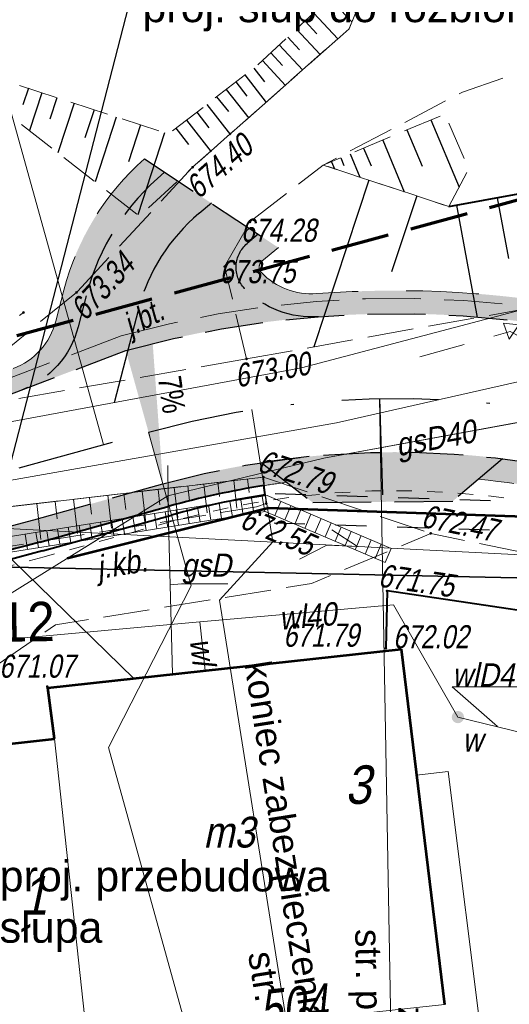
# Model space of a CAD drawing. Header units: metres. Extents: x 7168 to 12828, y 1523 to 3619.
# Tile 24 of 133: x 8542 to 8558, y 3463 to 3495. Entities that reach past the tile are written whole.
import ezdxf
from ezdxf import colors
from ezdxf.entities.mleader import LeaderData, LeaderLine
from ezdxf.enums import TextEntityAlignment as Align
from ezdxf.math import Vec2, Vec3

# ---------------------------------------------------------------- set-up
doc = ezdxf.new("R2010")
doc.units = ezdxf.units.M
for name, pattern in [('0.5_0.5', [1, 0.5, -0.5]), ('1.5_0.5', [2, 1.5, -0.5]), ('2 1', [3, 2, -1]), ('218-500', [1, 0.5, -0.5]), ('4', [2.5, 1.5, -1]), ('DGN Style 2', [3.921133, 2.35268, -1.568453]), ('DGN Style 3', [2.649063, 1.892188, -0.756875]), ('DGN Style 4', [6.277735, 3.136907, -1.568453, 0.003921, -1.568453]), ('KTJZ01-500', [2, 1.5, -0.5]), ('mz1.25_0.5', [1.75, 1.25, -0.5])]:
    doc.linetypes.add(name, pattern=pattern)
for name, color, linetype, lineweight in [('# 11 OBIEKTY DO LIKWIDACJI', 1, 'dolikwidacji', 13), ('#gaz - przekładka', 54, 'Continuous', 53), ('000 Inne (niezydentyfikowane)', 250, 'Continuous', 0), ('1_trasa', 1, 'DGN Style 4', 30), ('1_trasa opis', 1, 'Continuous', 0), ('219-działka ewidencyjna', 7, 'Continuous', 0), ('238-Punkt adresowy budynku', 250, 'Continuous', 0), ('2_krawedz jezdni', 7, 'DGN Style 3', 30), ('2_krawedz pobocza', 7, 'DGN Style 2', 13), ('312-budynek ewidencyjny', 7, 'Continuous', 0), ('312-oznaczenie budynku ewidencyjnego-Atr117', 7, 'Continuous', 0), ('320-blok - kondygnacja nadziemna', 7, 'Continuous', 0), ('320-blok - kondygnacja nadziemna-Atr25', 7, 'Continuous', 0), ('3_jezdnia hatch', 8, 'Continuous', 0), ('4_mury oporowe palisada', 212, 'Continuous', 40), ('8_kanał technologiczny', 30, 'Continuous', 40), ('_0', 7, 'Continuous', 0), ('BUBZ01_1', 4, 'Continuous', 0), ('BUBZ03_01', 250, 'Continuous', 0), ('CP_LINE_LT-S28', 40, 'CPP_Pipe_06', 18), ('jezdnia (powierzchnia)', 250, 'Continuous', 0), ('jezdnia (powierzchnia)-Atr17', 250, 'Continuous', 0), ('Kabel nn oświetleniowy', 1, 'DGN Style 2', 13), ('KTJZ01', 98, 'Continuous', 0), ('KTOK05_01', 250, 'Continuous', 0), ('MPZP', 8, 'Continuous', 0), ('ogrodzenie trwałe (linia)', 250, 'Continuous', 0), ('opis legenda', 6, 'Continuous', 13), ('OTDI - Inna budowla', 250, 'Continuous', 0), ('OTZI - Inny obiekt zagospodarowania terenu', 7, 'Continuous', 0), ('PRZEBUDOWA SIECI', 1, 'DGN Style 2', 13), ('przewód gazowy (linia)', 250, 'Continuous', 0), ('przewód gazowy (linia)-Atr1', 250, 'Continuous', 0), ('przewód wodociągowy (linia)', 250, 'Continuous', 0), ('przewód wodociągowy (linia)-Atr1', 250, 'Continuous', 0), ('RTPW02', 98, 'Continuous', 0), ('skarpa nieumocniona (powierzchnia)', 250, 'Continuous', 0), ('SUTP_B - Przewód telekomunikacyjny napowietrzny', 7, 'Continuous', 0), ('SUUS06', 250, 'Continuous', 0), ('zasuwa - siec wodociągowa (punkt)', 250, 'Continuous', 0), ('zasuwa - siec wodociągowa (punkt)-Atr17', 250, 'Continuous', 0)]:
    doc.layers.add(name, color=color, linetype=linetype, lineweight=lineweight)
doc.layers.add('3_pobocze hatch', color=7, linetype='Continuous', lineweight=0, true_color=0xfffacd)
doc.styles.add('ARIAL', font='arial.ttf', dxfattribs={"width": 0.8, "height": 5})
doc.styles.add('mk2012', font='STANDARD.shx', dxfattribs={"width": 0.8, "height": 0.9})
doc.styles.add('Opis 500', font='italic.shx', dxfattribs={"width": 0.75, "height": 1.2})
doc.styles.get("Standard").update_dxf_attribs({"font": 'arial.ttf'})
doc.styles.add('Style-Arial', font='arial.ttf')
doc.styles.add('Style-ITALIC_1250', font='ITALIC_1250.shx')
doc.styles.add('Style-simplex', font='simplex.shx')
doc.styles.add('Style-txt', font='txt.shx')
doc.linetypes.add('CPP_Pipe_06', pattern='A,5.3,-0.35,["`",Style-simplex,S=0.5,R=0,X=0,Y=0],-1.35', length=7)
doc.linetypes.add('dolikwidacji', pattern='A,0,["X",Style-txt,S=40,R=0,X=-6,Y=-20],-100', length=100)
doc.linetypes.add('E2', pattern='A,4.921575,["E2",Opis 500,S=1.2,R=0,X=0,Y=-0.5],0.078425,-1.460211,5', length=11.460211)
doc.linetypes.add('KTOK05_01-500', pattern='A,3.75,[13,dgnlstyle-rozp_2015-smreczak.shx,S=0.002778,R=0,X=0,Y=0],3.75', length=7.5)

# ---------------------------------------------------------------- blocks, each defined once
blk = doc.blocks.new('US25_1')
at = {"linetype": 'Continuous', "lineweight": 0}
h = blk.add_hatch(color=0, dxfattribs=at)
edge = h.paths.add_edge_path()
edge.add_arc((0, 0), 0.2, 0, 360)
blk = doc.blocks.new('RTPW02_1')
at = {"layer": 'RTPW02', "linetype": 'Continuous'}
h = blk.add_hatch(color=256, dxfattribs=at)
edge = h.paths.add_edge_path()
edge.add_arc((0, 0), 0.0045, 0, 360)

msp = doc.modelspace()

# ---------------------------------------------------------------- hatches: boundary and pattern name
at = {"layer": '3_jezdnia hatch', "true_color": 0xb3fffc}
for points in [[(8545.71, 3484.036, -0.048587), (8551.964, 3485.136, -0.224638), (8549.566, 3486.052, -0.434482), (8549.648, 3487.512), (8550.009, 3487.813), (8546.964, 3489.83, 0.157071), (8544.424, 3485.814), (8544.164, 3484.806, -0.243549), (8542.323, 3482.75)], [(8551.664, 3480.592), (8550.176, 3480.403, -0.00001), (8550.176, 3480.403, 0.000652), (8550.103, 3480.392, -0.000009), (8550.103, 3480.392), (8551.781, 3479.093), (8556.326, 3479.142), (8557.938, 3480.521, 0.055693)]]:
    msp.add_hatch(color=131, dxfattribs=at).paths.add_polyline_path(points)
at = {"layer": '3_pobocze hatch', "true_color": 0xfffacd}
for points in [[(8520.58, 3481.466, 0.111909), (8541.622, 3482.484), (8542.323, 3482.75, 0.243549), (8544.164, 3484.806), (8544.424, 3485.814, -0.157071), (8546.964, 3489.83), (8546.314, 3490.261, 0.150352), (8543.697, 3486.002), (8543.437, 3484.993, -0.243549), (8542.057, 3483.452), (8541.388, 3483.197, -0.111822), (8520.693, 3482.208), (8512.499, 3483.248, -0.316083), (8510.587, 3484.989, 0.192152), (8508.286, 3488.354), (8507.171, 3489.103), (8506.753, 3488.481), (8507.868, 3487.732, -0.192152), (8509.855, 3484.825, 0.316083), (8512.405, 3482.504)], [(8559.047, 3484.914, 0.175398), (8561.045, 3485.334, 0.068651), (8551.906, 3485.884, -0.224645), (8550.108, 3486.571, -0.434482), (8550.128, 3486.936), (8550.661, 3487.38), (8550.009, 3487.813), (8549.648, 3487.512, 0.434482), (8549.566, 3486.052, 0.224641), (8551.964, 3485.136, -0.05426)], [(8546.915, 3479.701), (8542.72, 3478.534, -0.091482), (8524.015, 3476.869), (8523.17, 3476.201, 0.095221), (8542.921, 3477.811), (8547.116, 3478.978, -0.035411), (8550.929, 3479.753), (8550.103, 3480.392, 0.028892)], [(8557.938, 3480.521), (8557.157, 3479.853, -0.046158), (8562.133, 3478.898, -0.470802), (8563.512, 3475.716), (8563.24, 3475.181), (8563.908, 3474.841), (8564.18, 3475.375, 0.470786), (8562.342, 3479.619, 0.039847)]]:
    msp.add_hatch(color=7, dxfattribs=at).paths.add_polyline_path(points)

# ---------------------------------------------------------------- linework, layer by layer
at = {"layer": '# 11 OBIEKTY DO LIKWIDACJI', "color": 2, "ltscale": 0.01}
for p, q in [((8552.138, 3480.533), (8563.569, 3482.649)), ((8547.068, 3479.313), (8552.138, 3480.533)), ((8547.099, 3478.194), (8547.074, 3480.304)), ((8544.375, 3477.635), (8547.068, 3479.313))]:
    msp.add_line(p, q, dxfattribs=at)
at = {"layer": '#gaz - przekładka', "linetype": '218-500', "lineweight": 30, "ltscale": 2}
for p, q in [((8557.551, 3479.149), (8550.385, 3479.387)), ((8557.517, 3478.193), (8550.497, 3478.427))]:
    msp.add_line(p, q, dxfattribs=at)
at = {"layer": '#gaz - przekładka'}
for p, q in [((8550.34, 3478.91), (8543.806, 3477.28)), ((8559.669, 3478.601), (8550.34, 3478.91))]:
    msp.add_line(p, q, dxfattribs=at)
at = {"layer": '000 Inne (niezydentyfikowane)', "color": 250, "linetype": 'Continuous', "lineweight": 30, "flags": 128}
for points in [[(8552.328, 3495.483), (8553.048, 3494.713)], [(8551.808, 3495.003), (8552.588, 3494.163)], [(8551.528, 3494.743), (8551.908, 3494.323)], [(8551.248, 3494.483), (8552.018, 3493.653)], [(8550.688, 3493.973), (8551.458, 3493.143)], [(8550.968, 3494.223), (8551.348, 3493.813)], [(8550.418, 3493.713), (8550.798, 3493.303)], [(8550.148, 3493.463), (8550.898, 3492.653)], [(8549.868, 3493.213), (8550.208, 3492.773)], [(8549.278, 3492.763), (8549.638, 3492.303)], [(8549.578, 3492.993), (8550.268, 3492.093)], [(8542.548, 3492.563), (8542.368, 3492.023)], [(8542.978, 3492.413), (8542.578, 3491.183)], [(8548.968, 3492.523), (8549.698, 3491.583)], [(8543.468, 3492.253), (8543.238, 3491.553)], [(8544.038, 3492.073), (8543.508, 3490.463)], [(8548.658, 3492.283), (8549.038, 3491.803)], [(8544.678, 3491.863), (8544.378, 3490.943)], [(8548.018, 3491.783), (8548.408, 3491.273)], [(8548.338, 3492.033), (8549.108, 3491.043)], [(8545.398, 3491.623), (8544.718, 3489.523)], [(8547.678, 3491.523), (8548.478, 3490.493)], [(8555.608, 3491.533), (8556.528, 3489.343)], [(8546.188, 3491.373), (8545.798, 3490.173)], [(8546.968, 3491.113), (8546.098, 3488.443)], [(8547.338, 3491.263), (8547.748, 3490.733)], [(8554.828, 3491.203), (8555.328, 3490.023)], [(8554.048, 3490.873), (8554.748, 3489.193)], [(8553.428, 3490.613), (8553.668, 3490.043)], [(8552.388, 3490.173), (8552.488, 3489.943)], [(8552.688, 3490.303), (8552.788, 3490.053)], [(8552.988, 3490.433), (8553.308, 3489.673)], [(8553.598, 3489.573), (8551.811, 3484.155)], [(8555.158, 3489.063), (8554.338, 3486.593)], [(8557.758, 3489.003), (8558.128, 3487.023)], [(8556.448, 3488.763), (8557.115, 3485.108)]]:
    msp.add_lwpolyline(points, dxfattribs=at)
at = {"layer": '1_trasa'}
for p, q in [((8548.486, 3488.821), (8548.085, 3488.487)), ((8546.118, 3485.377), (8544.984, 3480.98)), ((8553.942, 3482.478), (8554.053, 3479.117)), ((8542.251, 3480.22), (8546.446, 3481.387))]:
    msp.add_line(p, q, dxfattribs=at)
msp.add_arc((8551.928, 3483.879), 6, 129.8342, 165.5405, dxfattribs=at)
at = {"layer": '1_trasa', "extrusion": (0, 0, -1)}
msp.add_arc((-8554.484, 3452.483), 30, 74.4595, 118.6673, dxfattribs=at)
at = {"layer": '1_trasa opis', "color": 212}
for p, q in [((8549.801, 3482.116), (8550.481, 3477.814)), ((8548.754, 3475.928), (8550.481, 3477.814)), ((8548.754, 3475.928), (8552.509, 3452.171))]:
    msp.add_line(p, q, dxfattribs=at)
at = {"layer": '1_trasa opis'}
for p, q in [((8547.835, 3476.393), (8545.146, 3471.134)), ((8545.146, 3471.134), (8550.63, 3451.412))]:
    msp.add_line(p, q, dxfattribs=at)
at = {"layer": '1_trasa opis', "linetype": 'Continuous', "lineweight": 0, "flags": 128}
for points in [[(8544.984, 3480.98), (8536.947, 3509.883)], [(8553.942, 3482.478), (8554.484, 3452.483)]]:
    msp.add_lwpolyline(points, dxfattribs=at)
at = {"layer": '1_trasa opis', "linetype": 'Continuous', "flags": 128}
msp.add_lwpolyline([(8558.157, 3484.403), (8557.965, 3484.928), (8558.462, 3484.871), (8558.157, 3484.403)], close=True, dxfattribs=at)
at = {"layer": '1_trasa opis', "linetype": '4'}
msp.add_lwpolyline([(8555.25, 3483.835), (8558.185, 3484.651), (8560.858, 3483.19)], dxfattribs=at)
at = {"layer": '1_trasa opis', "flags": 128}
msp.add_lwpolyline([(8546.446, 3481.387), (8547.835, 3476.393)], dxfattribs=at)
at = {"layer": '1_trasa opis'}
msp.add_solid([(8546.915, 3479.701), (8545.71, 3484.036), (8546.582, 3484.266)], dxfattribs=at)
at = {"layer": '219-działka ewidencyjna', "color": 3, "linetype": 'Continuous', "lineweight": 13, "true_color": 0x00ff00, "flags": 128}
for points in [[(8551.408, 3483.473), (8574.228, 3489.493)], [(8552.548, 3481.683), (8573.368, 3486.393)], [(8551.408, 3483.473), (8540.838, 3481.513)], [(8552.548, 3481.683), (8539.468, 3479.373)]]:
    msp.add_lwpolyline(points, dxfattribs=at)
at = {"layer": '2_krawedz jezdni'}
for p, q in [((8546.314, 3490.261), (8550.661, 3487.38)), ((8550.009, 3487.813), (8549.648, 3487.512)), ((8544.424, 3485.814), (8544.164, 3484.806)), ((8541.622, 3482.484), (8545.71, 3484.036)), ((8551.664, 3480.592), (8550.176, 3480.403)), ((8550.103, 3480.392), (8551.781, 3479.093)), ((8557.938, 3480.521), (8556.326, 3479.142)), ((8542.72, 3478.534), (8546.915, 3479.701)), ((8551.781, 3479.093), (8556.326, 3479.142))]:
    msp.add_line(p, q, dxfattribs=at)
for centre, radius, start, end in [((8551.928, 3483.879), 7.75, 129.8342, 165.5405), ((8528.855, 3528.392), 51.75, 259.999, 285.5405)]:
    msp.add_arc(centre, radius, start, end, dxfattribs=at)
at = {"layer": '2_krawedz jezdni', "extrusion": (0, 0, -1)}
for centre, radius, start, end in [((-8550.288, 3486.744), 1, 316.2294, 50.1658), ((-8554.484, 3452.483), 32.75, 74.4595, 118.6673), ((-8551.733, 3488.127), 3, 265.5861, 316.2294), ((-8541.259, 3485.555), 3, 194.4595, 249.2108), ((-8554.484, 3452.483), 28.25, 74.4595, 118.6673)]:
    msp.add_arc(centre, radius, start, end, dxfattribs=at)
at = {"layer": '2_krawedz pobocza'}
for p, q in [((8550.661, 3487.38), (8550.128, 3486.936)), ((8543.697, 3486.002), (8543.437, 3484.993))]:
    msp.add_line(p, q, dxfattribs=at)
for centre, radius, start, end in [((8551.928, 3483.879), 8.5, 131.3385, 165.5405), ((8554.484, 3452.483), 33.5, 78.7049, 94.4138), ((8554.484, 3452.483), 27.5, 97.4283, 98.9808), ((8554.484, 3452.483), 27.5, 73.851, 84.4221)]:
    msp.add_arc(centre, radius, start, end, dxfattribs=at)
at = {"layer": '2_krawedz pobocza', "extrusion": (0, 0, -1)}
for centre, radius, start, end in [((-8550.288, 3486.744), 0.25, 316.2294, 50.1658), ((-8551.733, 3488.127), 2.25, 265.5852, 316.2294), ((-8541.259, 3485.555), 2.25, 194.4595, 249.2108)]:
    msp.add_arc(centre, radius, start, end, dxfattribs=at)
at = {"layer": '312-budynek ewidencyjny', "color": 250, "linetype": 'Continuous', "lineweight": 53, "flags": 128}
for points in [[(8543.178, 3473.073), (8554.648, 3474.333)], [(8554.648, 3474.333), (8556.058, 3462.783)], [(8543.398, 3471.413), (8543.178, 3473.073)], [(8539.578, 3470.993), (8543.398, 3471.413)]]:
    msp.add_lwpolyline(points, dxfattribs=at)
at = {"layer": '320-blok - kondygnacja nadziemna', "color": 250, "linetype": 'Continuous', "lineweight": 13, "flags": 128}
for points in [[(8543.178, 3473.073), (8554.648, 3474.333), (8556.058, 3462.783), (8544.468, 3461.523), (8543.398, 3471.413), (8543.178, 3473.073)], [(8544.468, 3461.523), (8543.398, 3471.413), (8539.578, 3470.993), (8539.718, 3469.893), (8540.238, 3464.833), (8539.328, 3464.733), (8539.618, 3461.953), (8542.178, 3462.093), (8542.248, 3461.283), (8544.468, 3461.523)]]:
    msp.add_lwpolyline(points, close=True, dxfattribs=at)
at = {"layer": '4_mury oporowe palisada', "linetype": 'Continuous'}
for p, q in [((8550.238, 3479.35), (8550.191, 3479.646)), ((8542.921, 3477.811), (8547.116, 3478.978)), ((8543.002, 3477.522), (8547.197, 3478.689))]:
    msp.add_line(p, q, dxfattribs=at)
for radius, start in [(27.5, 98.9808), (27.2, 98.9823)]:
    msp.add_arc((8554.484, 3452.483), radius, start, 105.5405, dxfattribs=at)
at = {"layer": '4_mury oporowe palisada', "linetype": 'Continuous', "extrusion": (0, 0, -1)}
for radius, end in [(52.5, 268.8434), (52.8, 268.7924)]:
    msp.add_arc((-8528.855, 3528.392), radius, 254.4595, end, dxfattribs=at)
at = {"layer": '8_kanał technologiczny', "color": 30, "linetype": 'DGN Style 3', "lineweight": 13}
msp.add_line((8541.466, 3482.96), (8545.554, 3484.512), dxfattribs=at)
at = {"layer": '8_kanał technologiczny', "color": 30, "linetype": 'DGN Style 3', "lineweight": 13, "extrusion": (0, 0, -1)}
msp.add_arc((-8554.484, 3452.483), 33.25, 74.4198, 118.676, dxfattribs=at)
at = {"layer": '_0', "color": 7, "linetype": 'Continuous', "lineweight": 0, "flags": 128}
msp.add_lwpolyline([(8546.446, 3481.387), (8546.473, 3481.29)], dxfattribs=at)
at = {"layer": 'BUBZ01_1', "linetype": 'Continuous', "lineweight": 13}
for p, q in [((8547.393, 3478.604), (8547.279, 3479.584)), ((8547.781, 3479.155), (8547.725, 3479.636)), ((8548.355, 3478.757), (8548.245, 3479.697)), ((8548.745, 3479.289), (8548.691, 3479.749)), ((8549.317, 3478.911), (8549.212, 3479.81)), ((8549.709, 3479.422), (8549.658, 3479.862)), ((8544.592, 3478.715), (8544.528, 3479.263)), ((8545.248, 3478.262), (8545.123, 3479.333)), ((8545.705, 3478.869), (8545.643, 3479.393)), ((8546.358, 3478.439), (8546.238, 3479.463)), ((8546.817, 3479.022), (8546.759, 3479.523)), ((8542.955, 3477.896), (8542.819, 3479.064)), ((8543.48, 3478.562), (8543.413, 3479.133)), ((8544.138, 3478.085), (8544.008, 3479.202))]:
    msp.add_line(p, q, dxfattribs=at)
at = {"layer": 'BUBZ03_01', "color": 250, "linetype": 'Continuous', "lineweight": 13}
msp.add_line((8550.178, 3479.923), (8550.268, 3479.063), dxfattribs=at)
at = {"layer": 'BUBZ03_01', "color": 250, "linetype": 'Continuous', "lineweight": 13, "flags": 128}
msp.add_lwpolyline([(8550.178, 3479.923), (8540.068, 3478.743), (8532.548, 3477.513), (8529.128, 3476.853)], dxfattribs=at)
at = {"layer": 'CP_LINE_LT-S28'}
msp.add_lwpolyline([(8503.018, 3479.793), (8540.998, 3478.293), (8581.108, 3476.233)], dxfattribs=at)
at = {"layer": 'jezdnia (powierzchnia)', "color": 250, "linetype": '1.5_0.5', "lineweight": 13, "flags": 128}
for points in [[(8549.738, 3488.213), (8552.118, 3490.063), (8556.638, 3492.433), (8562.648, 3494.533), (8561.758, 3496.623), (8559.108, 3496.453), (8557.218, 3497.823), (8556.878, 3499.393), (8554.238, 3499.253), (8554.018, 3497.053), (8552.958, 3494.493), (8547.878, 3489.993)], [(8550.268, 3479.063), (8549.948, 3478.953), (8539.788, 3477.323), (8530.558, 3475.193), (8530.838, 3472.303), (8538.278, 3474.683), (8539.308, 3474.953), (8534.428, 3472.103), (8536.048, 3470.593), (8539.588, 3472.493), (8543.428, 3475.123), (8551.738, 3476.463), (8555.608, 3478.093)]]:
    msp.add_lwpolyline(points, dxfattribs=at)
at = {"layer": 'Kabel nn oświetleniowy', "linetype": '0.5_0.5'}
msp.add_line((8547.25, 3478.496), (8543.055, 3477.33), dxfattribs=at)
msp.add_arc((8554.484, 3452.483), 27, 61.3327, 105.5405, dxfattribs=at)
at = {"layer": 'Kabel nn oświetleniowy', "linetype": '0.5_0.5', "extrusion": (0, 0, -1)}
msp.add_arc((-8528.855, 3528.392), 53, 254.4595, 280.001, dxfattribs=at)
at = {"layer": 'KTJZ01', "linetype": 'KTJZ01-500'}
for points in [[(8549.628, 3483.763), (8565.208, 3486.563), (8571.068, 3487.843), (8581.308, 3489.043), (8591.918, 3490.313)], [(8547.878, 3489.993), (8544.108, 3485.923), (8539.238, 3481.953)], [(8549.628, 3483.763), (8548.918, 3486.763), (8549.738, 3488.213)], [(8549.628, 3483.763), (8539.238, 3481.953), (8532.308, 3480.913), (8528.688, 3480.693), (8520.908, 3481.373), (8511.718, 3482.503), (8507.478, 3483.233)], [(8521.618, 3478.393), (8528.998, 3477.743), (8540.068, 3478.743), (8550.178, 3479.923), (8555.608, 3478.093)], [(8618.138, 3465.983), (8603.068, 3466.293), (8590.718, 3467.033), (8582.828, 3469.513), (8573.428, 3472.713), (8562.578, 3476.653), (8555.608, 3478.093)]]:
    msp.add_lwpolyline(points, dxfattribs=at)
at = {"layer": 'KTOK05_01', "color": 250, "linetype": 'KTOK05_01-500', "lineweight": 40, "flags": 128}
msp.add_lwpolyline([(8562.338, 3475.013), (8554.188, 3476.223), (8554.148, 3474.363)], dxfattribs=at)
at = {"layer": 'MPZP', "linetype": 'DGN Style 3', "lineweight": 70, "flags": 128}
msp.add_lwpolyline([(8609.014, 3512.115), (8615.908, 3504.507), (8541.098, 3484.223)], dxfattribs=at)
at = {"layer": 'ogrodzenie trwałe (linia)', "color": 250, "linetype": 'Continuous', "lineweight": 40, "flags": 128}
msp.add_lwpolyline([(8556.198, 3488.713), (8571.538, 3491.523), (8574.438, 3493.513)], dxfattribs=at)
at = {"layer": 'OTDI - Inna budowla', "color": 250, "linetype": 'Continuous', "lineweight": 13, "flags": 128}
msp.add_lwpolyline([(8557.308, 3461.273), (8542.308, 3459.533), (8539.788, 3459.473), (8539.618, 3461.953), (8542.178, 3462.093), (8542.248, 3461.283), (8544.468, 3461.523), (8556.058, 3462.783), (8555.148, 3470.233), (8556.168, 3470.353), (8557.308, 3461.273)], dxfattribs=at)
at = {"layer": 'OTZI - Inny obiekt zagospodarowania terenu', "color": 250, "linetype": '2 1', "lineweight": 13, "ltscale": 0.5}
msp.add_line((8541.098, 3484.223), (8542.388, 3485.273), dxfattribs=at)
at = {"layer": 'PRZEBUDOWA SIECI', "color": 6, "linetype": 'Continuous', "lineweight": 13}
msp.add_line((8540.963, 3478.265), (8545.968, 3473.372), dxfattribs=at)
at = {"layer": 'PRZEBUDOWA SIECI', "color": 6, "linetype": 'Continuous', "lineweight": 35}
msp.add_line((8540.98, 3477.021), (8582.448, 3476.144), dxfattribs=at)
at = {"layer": 'PRZEBUDOWA SIECI', "color": 6, "linetype": 'E2', "lineweight": 13}
msp.add_circle((8548.932, 3483.766), 69.722, dxfattribs=at)
at = {"layer": 'przewód gazowy (linia)', "color": 30, "linetype": 'Continuous', "lineweight": 13, "flags": 128}
for points in [[(8600.308, 3488.563), (8591.488, 3486.143), (8587.748, 3486.353), (8580.908, 3485.283), (8571.398, 3483.743), (8563.698, 3482.673), (8552.138, 3480.533), (8547.068, 3479.313), (8541.868, 3476.073), (8529.028, 3474.323), (8523.638, 3473.333), (8520.918, 3473.343), (8499.398, 3472.443), (8499.328, 3475.433), (8455.958, 3474.983)], [(8547.068, 3479.313), (8547.228, 3473.523)]]:
    msp.add_lwpolyline(points, dxfattribs=at)
at = {"layer": 'przewód gazowy (linia)-Atr1', "color": 250, "flags": 128}
msp.add_lwpolyline([(8547.148, 3476.423), (8547.518, 3476.453), (8549.018, 3476.453)], dxfattribs=at)
at = {"layer": 'przewód wodociągowy (linia)', "color": 5, "linetype": 'Continuous', "lineweight": 13, "flags": 128}
for points in [[(8556.488, 3472.123), (8554.398, 3475.773), (8548.108, 3475.223)], [(8548.108, 3475.223), (8542.058, 3474.663), (8530.438, 3473.033), (8492.458, 3471.753), (8470.978, 3470.493), (8443.648, 3469.753)], [(8548.108, 3475.223), (8548.288, 3473.633)], [(8556.488, 3472.123), (8559.058, 3471.493)]]:
    msp.add_lwpolyline(points, dxfattribs=at)
at = {"layer": 'przewód wodociągowy (linia)-Atr1', "color": 5, "flags": 128}
msp.add_lwpolyline([(8557.778, 3471.813), (8556.308, 3473.103), (8558.89, 3473.103)], dxfattribs=at)
at = {"layer": 'skarpa nieumocniona (powierzchnia)', "color": 250, "linetype": 'mz1.25_0.5', "lineweight": 13, "flags": 128}
msp.add_lwpolyline([(8565.208, 3486.563), (8570.958, 3487.923), (8573.978, 3490.453), (8575.578, 3492.853), (8577.208, 3495.903), (8582.628, 3498.683), (8588.908, 3500.313), (8595.538, 3502.093), (8596.028, 3507.553), (8586.808, 3501.953), (8585.948, 3501.703), (8575.908, 3496.053), (8574.438, 3493.513), (8571.538, 3491.523), (8556.198, 3488.713), (8552.118, 3490.063)], dxfattribs=at)
for points in [[(8539.558, 3493.533), (8546.148, 3488.403), (8547.878, 3489.993), (8552.958, 3494.493), (8554.018, 3497.053), (8549.928, 3493.263), (8547.098, 3491.073), (8539.558, 3493.533)], [(8556.198, 3488.713), (8556.838, 3489.933), (8556.068, 3491.723), (8552.118, 3490.063), (8556.198, 3488.713)], [(8556.198, 3488.713), (8556.838, 3489.933), (8556.068, 3491.723), (8552.118, 3490.063), (8556.198, 3488.713)]]:
    msp.add_lwpolyline(points, close=True, dxfattribs=at)
at = {"layer": 'SUTP_B - Przewód telekomunikacyjny napowietrzny', "color": 30, "linetype": 'Continuous', "lineweight": 13, "flags": 128}
for points in [[(8581.108, 3476.233), (8540.998, 3478.293), (8528.658, 3476.173), (8503.018, 3479.793)], [(8551.343, 3477.26), (8552.233, 3477.715), (8553.232, 3477.664), (8552.393, 3478.208)]]:
    msp.add_lwpolyline(points, dxfattribs=at)
at = {"layer": 'SUUS06', "color": 34, "linetype": 'Continuous', "lineweight": 13}
for p, q in [((8550.14, 3479.295), (8550.219, 3478.801)), ((8548.041, 3478.96), (8548.119, 3478.467)), ((8548.391, 3479.016), (8548.469, 3478.522)), ((8548.74, 3479.072), (8548.819, 3478.578)), ((8549.09, 3479.128), (8549.169, 3478.634)), ((8549.44, 3479.184), (8549.519, 3478.69)), ((8549.79, 3479.239), (8549.869, 3478.746)), ((8550.742, 3479.132), (8550.546, 3478.672)), ((8551.068, 3478.993), (8550.872, 3478.533)), ((8545.942, 3478.626), (8546.02, 3478.132)), ((8546.291, 3478.681), (8546.37, 3478.188)), ((8546.641, 3478.737), (8546.72, 3478.243)), ((8546.991, 3478.793), (8547.07, 3478.299)), ((8547.341, 3478.849), (8547.42, 3478.355)), ((8547.691, 3478.905), (8547.77, 3478.411)), ((8551.394, 3478.854), (8551.197, 3478.394)), ((8551.719, 3478.715), (8551.523, 3478.255)), ((8543.842, 3478.291), (8543.921, 3477.797)), ((8544.192, 3478.346), (8544.271, 3477.853)), ((8544.542, 3478.402), (8544.621, 3477.909)), ((8544.892, 3478.458), (8544.971, 3477.964)), ((8545.242, 3478.514), (8545.321, 3478.02)), ((8545.592, 3478.57), (8545.671, 3478.076)), ((8552.045, 3478.576), (8551.849, 3478.116)), ((8552.371, 3478.437), (8552.175, 3477.977)), ((8552.697, 3478.298), (8552.501, 3477.838)), ((8542.443, 3478.067), (8542.522, 3477.574)), ((8542.793, 3478.123), (8542.872, 3477.629)), ((8543.143, 3478.179), (8543.222, 3477.685)), ((8543.493, 3478.235), (8543.571, 3477.741)), ((8553.023, 3478.159), (8552.827, 3477.699)), ((8553.349, 3478.02), (8553.152, 3477.56)), ((8553.675, 3477.881), (8553.478, 3477.421)), ((8554, 3477.741), (8553.804, 3477.282)), ((8554.326, 3477.602), (8554.13, 3477.143))]:
    msp.add_line(p, q, dxfattribs=at)
at = {"layer": 'SUUS06', "color": 34, "linetype": 'Continuous', "lineweight": 13, "flags": 128}
for points in [[(8554.326, 3477.602), (8550.3, 3479.321), (8539.507, 3477.599), (8537.464, 3477.247), (8531.503, 3475.644)], [(8554.13, 3477.143), (8550.236, 3478.804), (8539.589, 3477.106), (8537.572, 3476.758), (8531.633, 3475.161)]]:
    msp.add_lwpolyline(points, dxfattribs=at)

# ---------------------------------------------------------------- block references
at = {"layer": 'RTPW02', "linetype": 'Continuous', "xscale": 10, "yscale": 10, "zscale": 10}
for p in [(8547.878, 3489.993), (8549.738, 3488.213), (8548.918, 3486.763), (8544.108, 3485.923), (8542.388, 3485.273), (8549.628, 3483.763), (8550.178, 3479.923), (8550.268, 3479.063), (8555.608, 3478.093), (8554.188, 3476.223), (8554.578, 3474.413), (8554.148, 3474.363), (8543.158, 3473.113)]:
    msp.add_blockref('RTPW02_1', p, dxfattribs=at)
at = {"layer": 'zasuwa - siec wodociągowa (punkt)', "color": 5, "linetype": 'Continuous', "lineweight": 0}
msp.add_blockref('US25_1', (8556.488, 3472.123), dxfattribs=at)

# ---------------------------------------------------------------- texts
at = {"layer": '1_trasa opis', "insert": (8547.494, 3483.257), "char_height": 0.75, "attachment_point": 1, "rotation": 277.8445, "line_spacing_factor": 0.72, "style": 'Style-ITALIC_1250'}
msp.add_mtext('\\fArial|b0|i0|c238238|p39;\\H1x;\\W0.8;7%', dxfattribs=at)
at = {"layer": '1_trasa opis', "color": 212, "lineweight": 0, "insert": (8553.841, 3452.17), "char_height": 0.85, "attachment_point": 3, "rotation": 278.9808, "line_spacing_factor": 0.952941, "style": 'Style-Arial'}
msp.add_mtext('koniec zabezpieczenia murem oporowym,\\P str. prawa, km 1+788.22', dxfattribs=at)
at = {"layer": '1_trasa opis', "linetype": 'Continuous', "lineweight": 0, "char_height": 0.85, "attachment_point": 3, "line_spacing_factor": 0.952941, "style": 'Style-Arial'}
for s, insert, rotation in [('zjazd indywidualny,\\Pstr. prawa, km 1+807.06', (8557.341, 3455.514), 243.0078), ('zjazd indywidualny,\\Pstr. prawa, km 1+792.38', (8555.584, 3452.503), 271.0345)]:
    msp.add_mtext(s, dxfattribs=dict(at, insert=insert, rotation=rotation))
at = {"layer": '238-Punkt adresowy budynku', "color": 250, "linetype": 'Continuous', "lineweight": 30, "insert": (8551.199, 3462.088), "char_height": 1.25, "attachment_point": 8, "rotation": 6.194, "line_spacing_factor": 0.6}
msp.add_mtext('\\FKRENTZ_1250;\\Q12;\\H1x;\\W0.79;504', dxfattribs=at)
at = {"layer": '312-oznaczenie budynku ewidencyjnego-Atr117', "color": 250, "insert": (8549.061, 3468.376), "char_height": 1, "attachment_point": 5, "line_spacing_factor": 0.6}
msp.add_mtext('\\FKRENTZ_1250;\\Q12;\\H1x;\\W0.9;m3', dxfattribs=at)
at = {"layer": '320-blok - kondygnacja nadziemna-Atr25', "color": 250, "char_height": 1.25, "attachment_point": 7, "line_spacing_factor": 0.6}
for s, insert in [('\\FKRENTZ_1250;\\Q12;\\H1x;\\W0.9;3', (8552.828, 3469.286)), ('\\FKRENTZ_1250;\\Q12;\\H1x;\\W0.9;1', (8542.318, 3465.706))]:
    msp.add_mtext(s, dxfattribs=dict(at, insert=insert))
at = {"layer": '_0', "color": 30, "linetype": 'Continuous', "lineweight": 0, "style": 'Style-simplex'}
for p in [(8553.942, 3482.478), (8544.984, 3480.98)]:
    msp.add_text('+', height=0.001, dxfattribs=at).set_placement(p, align=Align.MIDDLE_CENTER)
at = {"layer": 'jezdnia (powierzchnia)-Atr17', "color": 250, "insert": (8544.858, 3476.383), "char_height": 0.75, "attachment_point": 7, "rotation": 9.16, "line_spacing_factor": 0.6}
msp.add_mtext('\\FKRENTZ_1250;\\Q12;\\H1x;\\W0.9;j.kb.', dxfattribs=at)
at = {"layer": 'KTJZ01', "linetype": 'Continuous', "insert": (8545.981, 3484.281), "char_height": 0.75, "attachment_point": 7, "rotation": 27.6697, "line_spacing_factor": 0.6, "style": 'mk2012'}
msp.add_mtext('\\FKRENTZ_1250;\\Q12;\\H1x;\\W0.8;j.bt.', dxfattribs=at)
at = {"layer": 'opis legenda', "color": 54, "ltscale": 30, "style": 'ARIAL', "width": 0.9}
msp.add_text('G12', height=1.2804, rotation=0.7907, dxfattribs=at).set_placement((8540.369, 3474.552))
at = {"layer": 'przewód gazowy (linia)-Atr1', "color": 250, "insert": (8554.498, 3480.848), "char_height": 0.75, "attachment_point": 4, "rotation": 10.487, "line_spacing_factor": 0.6}
msp.add_mtext('\\FKRENTZ_1250;\\Q12;\\H1x;\\W0.9;gsD40', dxfattribs=at)
at = {"layer": 'przewód gazowy (linia)-Atr1', "color": 250, "insert": (8547.518, 3476.459), "char_height": 0.75, "attachment_point": 7, "line_spacing_factor": 0.6}
msp.add_mtext('\\FKRENTZ_1250;\\Q12;\\H1x;\\W0.9;gsD', dxfattribs=at)
at = {"layer": 'przewód wodociągowy (linia)-Atr1', "color": 5, "char_height": 0.75, "attachment_point": 4, "line_spacing_factor": 0.6}
for s, insert, rotation in [('\\FKRENTZ_1250;\\Q12;\\H1x;\\W0.9;wl40', (8550.687, 3475.323), 4.997), ('\\FKRENTZ_1250;\\Q12;\\H1x;\\W0.9;wl', (8548.158, 3474.678), 276.458)]:
    msp.add_mtext(s, dxfattribs=dict(at, insert=insert, rotation=rotation))
at = {"layer": 'przewód wodociągowy (linia)-Atr1', "color": 5, "insert": (8556.308, 3473.109), "char_height": 0.75, "attachment_point": 7, "line_spacing_factor": 0.6}
msp.add_mtext('\\FKRENTZ_1250;\\Q12;\\H1x;\\W0.9;wlD40', dxfattribs=at)
at = {"layer": 'RTPW02', "linetype": 'Continuous', "char_height": 0.75, "attachment_point": 7, "line_spacing_factor": 0.72}
for s, insert, rotation in [('\\FKRENTZ_1250;\\Q12;\\H1x;\\W0.8; 674.40', (8547.908, 3488.774), 41.5354), ('\\FKRENTZ_1250;\\Q12;\\H1x;\\W0.8; 673.34', (8544.242, 3484.793), 47.1914), ('\\FKRENTZ_1250;\\Q12;\\H1x;\\W0.8; 673.00', (8549.108, 3482.782), 10.1883), ('\\FKRENTZ_1250;\\Q12;\\H1x;\\W0.8; 672.79', (8549.718, 3480.19), 341.3753), ('\\FKRENTZ_1250;\\Q12;\\H1x;\\W0.8; 672.47', (8555.044, 3478.345), 348.3269), ('\\FKRENTZ_1250;\\Q12;\\H1x;\\W0.8; 672.55', (8549.155, 3478.377), 336.8888), ('\\FKRENTZ_1250;\\Q12;\\H1x;\\W0.8; 671.75', (8553.654, 3476.392), 351.5552)]:
    msp.add_mtext(s, dxfattribs=dict(at, insert=insert, rotation=rotation))
for s, insert in [('\\FKRENTZ_1250;\\Q12;\\H1x;\\W0.8; 674.28', (8549.218, 3487.559)), ('\\FKRENTZ_1250;\\Q12;\\H1x;\\W0.8; 673.75', (8548.532, 3486.213)), ('\\FKRENTZ_1250;\\Q12;\\H1x;\\W0.8; 671.79', (8550.599, 3474.399)), ('\\FKRENTZ_1250;\\Q12;\\H1x;\\W0.8; 672.02', (8554.16, 3474.348)), ('\\FKRENTZ_1250;\\Q12;\\H1x;\\W0.8; 671.07', (8541.376, 3473.393))]:
    msp.add_mtext(s, dxfattribs=dict(at, insert=insert))
at = {"layer": 'zasuwa - siec wodociągowa (punkt)-Atr17', "color": 5, "insert": (8556.638, 3471.378), "char_height": 0.75, "attachment_point": 4, "line_spacing_factor": 0.6}
msp.add_mtext('\\FKRENTZ_1250;\\Q12;\\H1x;\\W0.9;w', dxfattribs=at)

# ---------------------------------------------------------------- leaders
at = {"layer": '1_trasa opis', "color": 212, "lineweight": 0}
ml = msp.add_multileader_mtext('Standard', dxfattribs=at)
ml.set_content('{\\C6;proj. słup do rozbiórki }', color=212)
ml.set_leader_properties()
ml.build(insert=Vec2(0, 0))
ml.multileader.update_dxf_attribs({"text_right_attachment_type": 6, "dogleg_length": 0.36, "arrow_head_size": 0.18})
ctx = ml.context
ctx.base_point, ctx.char_height, ctx.arrow_head_size, ctx.landing_gap_size, ctx.plane_origin = Vec3(8546.157, 3495.199), 1, 0.18, 0.09, Vec3(8545.686, 3505.4)
ctx.right_attachment = 6
notes = []
notes.append((ctx, [(0, (1, 1, 0), (8545.797, 3495.199), (1, 0), 0.36, [(0, [(8541.053, 3476.815)], 0, [])])]))
ctx.mtext.insert, ctx.mtext.width, ctx.mtext.flow_direction = Vec3(8546.247, 3495.707), 12.67542, 5
ml = msp.add_multileader_mtext('Standard', dxfattribs=at)
ml.set_content('{\\C6;proj. przebudowa słupa }', color=212)
ml.set_leader_properties()
ml.build(insert=Vec2(0, 0))
ml.multileader.update_dxf_attribs({"text_right_attachment_type": 6, "dogleg_length": 0.36, "arrow_head_size": 0.18})
ctx = ml.context
ctx.base_point, ctx.char_height, ctx.arrow_head_size, ctx.landing_gap_size, ctx.plane_origin = Vec3(8541.523, 3466.818), 1, 0.18, 0.09, Vec3(8541.051, 3477.02)
ctx.right_attachment = 6
notes.append((ctx, [(0, (1, 1, 0), (8541.163, 3466.818), (1, 0), 0.36, [(0, [(8541.051, 3477.02)], 0, [])])]))
ctx.mtext.insert, ctx.mtext.width, ctx.mtext.flow_direction = Vec3(8541.613, 3467.457), 12.67542, 5
for ctx, leaders in notes:
    for number, flags, end, landing, length, lines in leaders:
        leader = LeaderData()
        leader.index, (leader.has_last_leader_line, leader.has_dogleg_vector, leader.attachment_direction) = number, flags
        leader.last_leader_point, leader.dogleg_vector, leader.dogleg_length = Vec3(end), Vec3(landing), length
        for number, points, colour, breaks in lines:
            line = LeaderLine()
            line.index, line.vertices, line.color, line.breaks = number, Vec3.list(points), colors.encode_raw_color(colour), breaks
            leader.lines.append(line)
        ctx.leaders.append(leader)

doc.saveas('drawing.dxf')
